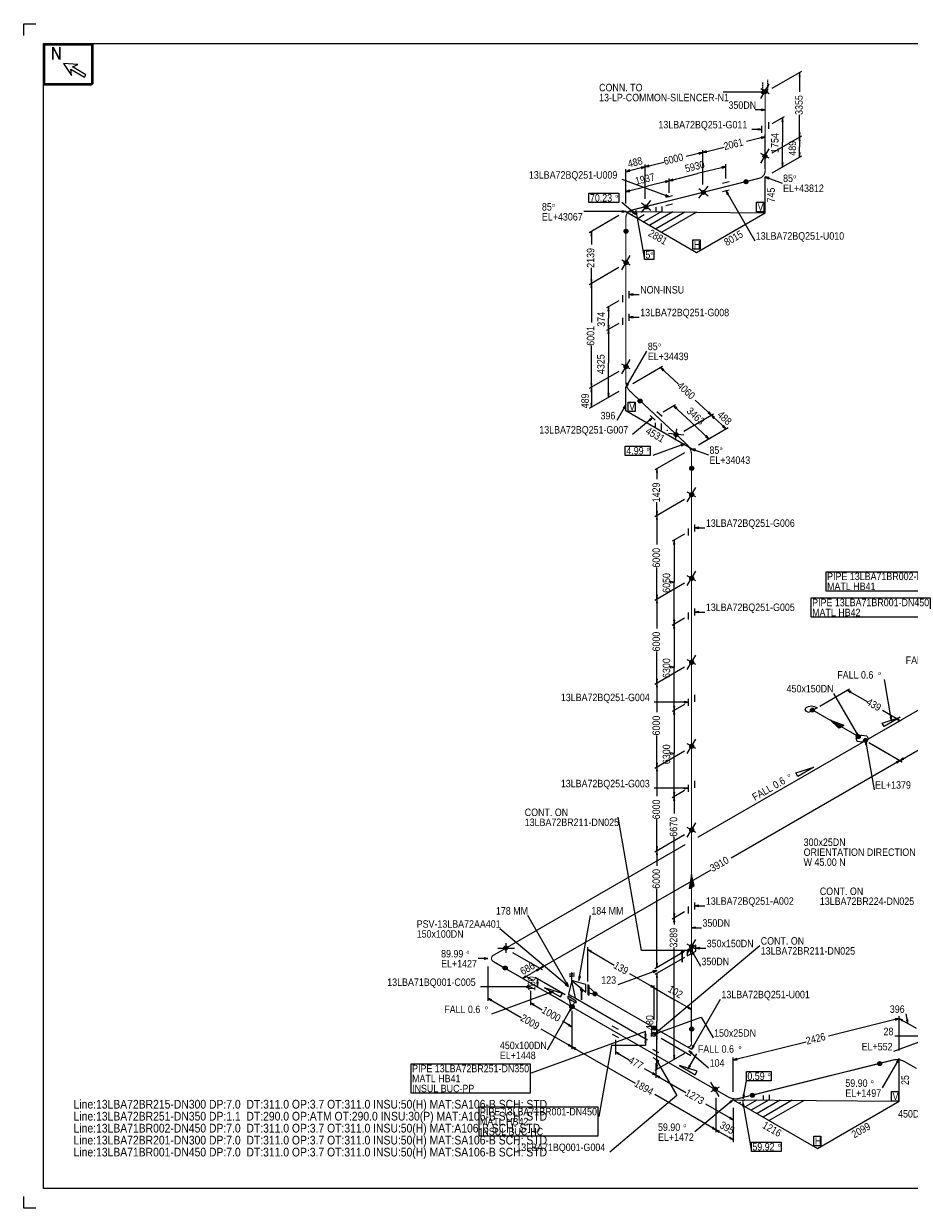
# Model space of a CAD drawing. Extents: x 0 to 841, y 0 to 594.
# Tile 1 of 2: x 0 to 444, y 0 to 594. Entities that reach past the tile are written whole.
import ezdxf

# ---------------------------------------------------------------- set-up
doc = ezdxf.new("R2010")
doc.units = 0
doc.linetypes.add('GT100', pattern=[1, 0.666667, -0.333333])
doc.styles.add('ARIAL', font='arial.ttf')

msp = doc.modelspace()

# ---------------------------------------------------------------- linework, layer by layer
at = {"color": 2}
for centre, radius in [((371.49, 559.93), 0.85), ((371.49, 559.93), 0.7), ((371.49, 559.93), 0.55), ((371.49, 559.93), 0.4), ((371.49, 559.93), 0.25), ((371.49, 527.53), 0.85), ((371.49, 527.53), 0.7), ((371.49, 527.53), 0.55), ((371.49, 527.53), 0.4), ((371.49, 527.53), 0.25), ((362, 514.71), 0.85), ((362, 514.71), 0.7), ((362, 514.71), 0.55), ((362, 514.71), 0.4), ((362, 514.71), 0.25), ((340.69, 509.36), 0.85), ((340.69, 509.36), 0.7), ((340.69, 509.36), 0.55), ((340.69, 509.36), 0.4), ((340.69, 509.36), 0.25), ((311.89, 502.16), 0.85), ((311.89, 502.16), 0.7), ((311.89, 502.16), 0.55), ((311.89, 502.16), 0.4), ((311.89, 502.16), 0.25), ((301.89, 489.96), 0.85), ((301.89, 489.96), 0.7), ((301.89, 489.96), 0.55), ((301.89, 489.96), 0.4), ((301.89, 489.96), 0.25), ((301.91, 474.17), 0.85), ((301.91, 474.17), 0.7), ((301.91, 474.17), 0.55), ((301.91, 474.17), 0.4), ((301.91, 474.17), 0.25), ((301.91, 422.07), 0.85), ((301.91, 422.07), 0.7), ((301.91, 422.07), 0.55), ((301.91, 422.07), 0.4), ((301.91, 422.07), 0.25), ((308.93, 404.81), 0.85), ((308.93, 404.81), 0.7), ((308.93, 404.81), 0.55), ((308.93, 404.81), 0.4), ((308.93, 404.81), 0.25), ((326.99, 387.91), 0.85), ((326.99, 387.91), 0.7), ((326.99, 387.91), 0.55), ((326.99, 387.91), 0.4), ((326.99, 387.91), 0.25), ((334.79, 371.06), 0.85), ((334.79, 371.06), 0.7), ((334.79, 371.06), 0.55), ((334.79, 371.06), 0.4), ((334.79, 371.06), 0.25), ((334.81, 357.87), 0.85), ((334.81, 357.87), 0.7), ((334.81, 357.87), 0.55), ((334.81, 357.87), 0.4), ((334.81, 357.87), 0.25), ((334.81, 315.87), 0.85), ((334.81, 315.87), 0.7), ((334.81, 315.87), 0.55), ((334.81, 315.87), 0.4), ((334.81, 315.87), 0.25), ((334.81, 273.77), 0.85), ((334.81, 273.77), 0.7), ((334.81, 273.77), 0.55), ((334.81, 273.77), 0.4), ((334.81, 273.77), 0.25), ((395.31, 249.8), 0.85), ((395.31, 249.8), 0.7), ((395.31, 249.8), 0.55), ((395.31, 249.8), 0.4), ((395.31, 249.8), 0.25), ((334.81, 231.67), 0.85), ((334.81, 231.67), 0.7), ((334.81, 231.67), 0.55), ((334.81, 231.67), 0.4), ((334.81, 231.67), 0.25), ((418.31, 236.5), 0.85), ((418.31, 236.5), 0.7), ((418.31, 236.5), 0.55), ((418.31, 236.5), 0.4), ((418.31, 236.5), 0.25), ((421.9, 234.6), 0.85), ((421.9, 234.6), 0.7), ((421.9, 234.6), 0.55), ((421.9, 234.6), 0.4), ((421.9, 234.6), 0.25), ((334.81, 189.67), 0.85), ((334.81, 189.67), 0.7), ((334.81, 189.67), 0.55), ((334.81, 189.67), 0.4), ((334.81, 189.67), 0.25), ((241.64, 130.59), 0.85), ((241.64, 130.59), 0.7), ((241.64, 130.59), 0.55), ((241.64, 130.59), 0.4), ((241.64, 130.59), 0.25), ((334.81, 131.17), 0.85), ((334.81, 131.17), 0.7), ((334.81, 131.17), 0.55), ((334.81, 131.17), 0.4), ((334.81, 131.17), 0.25), ((241.31, 120.46), 0.85), ((241.31, 120.46), 0.7), ((241.31, 120.46), 0.55), ((241.31, 120.46), 0.4), ((241.31, 120.46), 0.25), ((286.29, 107.54), 0.85), ((286.29, 107.54), 0.7), ((286.29, 107.54), 0.55), ((286.29, 107.54), 0.4), ((286.29, 107.54), 0.25), ((274.71, 101.16), 0.85), ((274.71, 101.16), 0.7), ((274.89, 101.06), 0.85), ((274.71, 101.16), 0.55), ((274.89, 101.06), 0.7), ((274.71, 101.16), 0.4), ((274.89, 101.06), 0.55), ((274.71, 101.16), 0.25), ((274.89, 101.06), 0.4), ((274.89, 101.06), 0.25), ((316.09, 90.34), 0.85), ((316.09, 90.34), 0.85), ((316.09, 90.34), 0.7), ((316.09, 90.34), 0.7), ((316.09, 90.34), 0.55), ((316.09, 90.34), 0.55), ((316.09, 90.34), 0.4), ((316.09, 90.34), 0.4), ((316.09, 90.34), 0.25), ((316.09, 90.34), 0.25), ((334.79, 89.86), 0.85), ((334.79, 89.86), 0.7), ((334.79, 89.86), 0.55), ((334.79, 89.86), 0.4), ((334.79, 89.86), 0.25), ((429, 72.57), 0.85), ((429, 72.57), 0.7), ((429, 72.57), 0.55), ((429, 72.57), 0.4), ((429, 72.57), 0.25), ((346.56, 59.74), 0.85), ((346.56, 59.74), 0.7), ((346.56, 59.74), 0.55), ((346.56, 59.74), 0.4), ((346.56, 59.74), 0.25), ((365.2, 56.67), 0.85), ((365.2, 56.67), 0.7), ((365.2, 56.67), 0.55), ((365.2, 56.67), 0.4), ((365.2, 56.67), 0.25)]:
    msp.add_circle(centre, radius, dxfattribs=at)
at = {"layer": 'ARROW', "color": 7}
for p, q in [((388.6, 567.6), (389.2, 567.6)), ((369.6, 559.9), (369.6, 559.3)), ((369.6, 551.1), (369.6, 550.5)), ((367.9, 541.3), (367.9, 540.7)), ((380, 544.9), (380.6, 544.9)), ((369.6, 537.1), (369.8, 536.4)), ((389.2, 539.2), (388.6, 539.2)), ((388.6, 535.2), (389.2, 535.2)), ((338.3, 529.3), (338.5, 528.6)), ((342.3, 529.5), (342.1, 530.2)), ((389.2, 529.2), (388.6, 529.2)), ((313.5, 522.4), (313.3, 523)), ((380.6, 524.2), (380, 524.2)), ((303.8, 520), (303.6, 520.7)), ((309.5, 522.1), (309.7, 521.4)), ((349.9, 522.2), (350.1, 521.5)), ((373.3, 516.2), (373.6, 516.9)), ((321.5, 515.1), (321.7, 514.4)), ((325.5, 515.3), (325.3, 516)), ((303.8, 509.9), (303.6, 510.6)), ((321.8, 508.2), (321.5, 507.6)), ((352.6, 508.4), (353.2, 508.8)), ((299.8, 500.1), (299.8, 499.5)), ((305.3, 500), (304.9, 499.5)), ((306.8, 498.4), (307.5, 498.5)), ((284.2, 487.8), (284.8, 487.8)), ((284.8, 465.7), (284.2, 465.7)), ((284.2, 461.7), (284.8, 461.7)), ((305.5, 457.9), (305.5, 458.5)), ((292.8, 450.1), (293.4, 450.1)), ((305.5, 446.5), (305.5, 447.1)), ((293.4, 442.7), (292.8, 442.7)), ((292.8, 438.7), (293.4, 438.7)), ((320.3, 420), (320.8, 420.5)), ((284.8, 413.6), (284.2, 413.6)), ((303.1, 413.1), (302.5, 413.5)), ((284.2, 409.6), (284.8, 409.6)), ((293.4, 408.6), (292.8, 408.6)), ((284.8, 403.6), (284.2, 403.6)), ((300.5, 401.4), (301.1, 401)), ((326.9, 400.8), (327.4, 401.3)), ((343.5, 399.3), (343, 398.8)), ((313.5, 395.4), (313.9, 394.9)), ((345.8, 396.1), (346.3, 396.6)), ((350.8, 392.5), (350.3, 392)), ((342.2, 387.5), (341.7, 387)), ((329.4, 383), (329.7, 382.3)), ((336.4, 379.9), (336.7, 380.6)), ((317.1, 368.9), (317.7, 368.9)), ((317.7, 349.4), (317.1, 349.4)), ((317.1, 345.4), (317.7, 345.4)), ((338.4, 340.9), (338.4, 341.5)), ((325.7, 333.1), (326.3, 333.1)), ((324, 314.3), (324, 313.7)), ((317.7, 307.4), (317.1, 307.4)), ((317.1, 303.4), (317.7, 303.4)), ((338.4, 298.7), (338.4, 299.3)), ((326.3, 294.9), (325.7, 294.9)), ((325.7, 290.9), (326.3, 290.9)), ((324, 271.6), (324, 271)), ((317.7, 265.3), (317.1, 265.3)), ((317.1, 261.3), (317.7, 261.3)), ((414.3, 258.5), (414.7, 259.1)), ((326.3, 251.7), (325.7, 251.7)), ((331, 254.1), (331, 253.5)), ((325.7, 247.7), (326.3, 247.7)), ((435, 246.4), (434.3, 246.3)), ((437.7, 245.8), (437.3, 245.2)), ((417.8, 238.4), (417.2, 238)), ((421.9, 232.5), (422.6, 232.6)), ((324, 228.4), (324, 227.8)), ((441.1, 225.2), (440.7, 225.8)), ((317.7, 223.2), (317.1, 223.2)), ((437.3, 223.8), (437.7, 223.2)), ((317.1, 219.2), (317.7, 219.2)), ((326.3, 208.5), (325.7, 208.5)), ((331, 210.9), (331, 210.3)), ((325.7, 204.5), (326.3, 204.5)), ((317.7, 181.2), (317.1, 181.2)), ((317.1, 177.2), (317.7, 177.2)), ((338.4, 151.4), (338.4, 152)), ((326.3, 147.6), (325.7, 147.6)), ((325.7, 143.6), (326.3, 143.6)), ((336.7, 140.4), (336.7, 141)), ((338.8, 130.1), (338.8, 130.7)), ((230.7, 125.6), (230.7, 125)), ((284.2, 128.4), (284.6, 129)), ((332.7, 129.5), (332.7, 128.9)), ((335.4, 127.3), (336, 127.7)), ((256.8, 119.6), (257.2, 119)), ((260.6, 121), (260.2, 121.6)), ((315.4, 119), (315.7, 118.3)), ((317.7, 122.7), (317.1, 122.7)), ((251.9, 116), (251.5, 116.6)), ((257.2, 113.1), (257.8, 113.1)), ((257.8, 113), (257.2, 113)), ((272.4, 113.2), (271.8, 112.8)), ((279, 116.2), (278.3, 116.3)), ((317.1, 115.8), (317.7, 115.8)), ((252, 111.3), (252, 110.7)), ((263.4, 108.4), (263.7, 107.7)), ((271.8, 112.8), (271.4, 112.3)), ((314.5, 111.8), (314.1, 111.2)), ((317.5, 109.2), (317.9, 109.8)), ((234.2, 104), (234.6, 104.6)), ((255.5, 101.7), (255.9, 102.3)), ((333.2, 101), (332.8, 100.4)), ((273.5, 99.5), (274.1, 99.1)), ((273.3, 92.3), (272.9, 91.7)), ((436.8, 95), (437, 94.3)), ((440.3, 93.8), (440.7, 94.4)), ((443.2, 94.6), (442.5, 94.5)), ((311.9, 87.1), (311.3, 87.1)), ((318, 87.7), (317.7, 88.3)), ((273.3, 82.3), (272.9, 81.7)), ((276.3, 79.7), (276.7, 80.3)), ((298.1, 77.1), (298.5, 77.7)), ((311.3, 83.1), (311.9, 83.1)), ((334.6, 77.4), (335, 77.9)), ((336, 81.2), (335.4, 81.6)), ((317.7, 71.7), (317.1, 71.7)), ((317.6, 72.8), (318.2, 73.2)), ((326.3, 76.7), (325.7, 76.7)), ((334.2, 71.2), (333.6, 71.6)), ((357.6, 74.5), (357.4, 75.2)), ((437.5, 73.6), (438.1, 73.2)), ((315.4, 68), (315, 67.4)), ((318.4, 65.4), (318.8, 66)), ((361.3, 56.9), (360.6, 57)), ((353.9, 53.4), (354.3, 52.9)), ((360.4, 51.1), (361.1, 51.2)), ((354.1, 45.7), (353.7, 45.1)), ((345.4, 40.7), (345, 40.1)), ((348.4, 38.1), (348.8, 38.7)), ((354.1, 35.7), (353.7, 35.1))]:
    msp.add_line(p, q, dxfattribs=at)
at = {"layer": 'CAP', "color": 2, "flags": 128}
msp.add_lwpolyline([(395.5, 249.8), (393.4, 248.6), (392.2, 249.3), (391.7, 250.2), (392.2, 251.1), (393.3, 251.7), (394.8, 252), (396.4, 251.7), (397.6, 251), (395.5, 249.8)], dxfattribs=at)
at = {"layer": 'ELBO', "color": 3, "const_width": 0.6, "flags": 128}
for points in [[(368.7, 516.5, 0.343471), (371.6, 520.2)], [(301.8, 496.8, -0.345189), (304.7, 500.5)], [(304, 409.6, -0.205729), (301.8, 414.6)], [(334.7, 377.9, 0.210278), (332.5, 382.9)], [(235.3, 123.8, -0.57736), (235.3, 126.8)], [(332.1, 81.2, 0.577127), (334.7, 82.7)], [(441.4, 73.6, 0.191875), (435.9, 74.4)], [(358.5, 55.1, -0.196871), (353, 55.9)]]:
    msp.add_lwpolyline(points, format="xyb", dxfattribs=at)
at = {"layer": 'FALL', "color": 2, "flags": 128}
for points in [[(439.3, 246.2), (431.3, 241.6), (430.3, 243.3), (439.3, 246.2)], [(396, 221.2), (388, 216.6), (387, 218.3), (396, 221.2)], [(261.1, 110.6), (269.1, 106), (270.1, 107.7), (261.1, 110.6)], [(328.6, 71.6), (336.6, 67), (337.6, 68.7), (328.6, 71.6)]]:
    msp.add_lwpolyline(points, dxfattribs=at)
at = {"layer": 'FLAN', "color": 2, "flags": 128}
for points in [[(282.7, 109.7), (282.7, 107.3), (283.4, 106.9), (283.4, 111.7), (282.7, 112.1), (282.7, 109.7)], [(274.8, 104.2), (276.9, 103), (276.9, 103.9), (272.7, 106.3), (272.7, 105.4), (274.8, 104.2)]]:
    msp.add_lwpolyline(points, dxfattribs=at)
at = {"layer": 'GT_1', "flags": 128}
for points in [[(0, 588), (0, 594), (6, 594)], [(389.2, 567.6), (388.9, 569.6), (388.6, 567.6)], [(369.6, 559.3), (371.6, 559.6), (369.6, 559.9)], [(369.6, 550.5), (371.6, 550.8), (369.6, 551.1)], [(367.9, 540.7), (369.9, 541), (367.9, 541.3)], [(369.8, 536.4), (371.6, 537.2), (369.6, 537.1)], [(338.5, 528.6), (340.3, 529.4), (338.3, 529.3)], [(342.1, 530.2), (340.3, 529.4), (342.3, 529.5)], [(313.3, 523), (311.5, 522.2), (313.5, 522.4)], [(303.6, 520.7), (301.8, 519.8), (303.8, 520)], [(309.7, 521.4), (311.5, 522.2), (309.5, 522.1)], [(373.6, 516.9), (371.6, 517.2), (373.3, 516.2)], [(321.5, 507.6), (323.5, 507.2), (321.8, 508.2)], [(353.2, 508.8), (351.9, 510.3), (352.6, 508.4)], [(299.8, 499.5), (301.8, 499.8), (299.8, 500.1)], [(304.9, 499.5), (306.6, 498.5), (305.3, 500)], [(307.5, 498.5), (306.8, 500.4), (306.8, 498.4)], [(284.8, 487.8), (284.5, 489.8), (284.2, 487.8)], [(284.2, 465.7), (284.5, 463.7), (284.8, 465.7)], [(284.8, 461.7), (284.5, 463.7), (284.2, 461.7)], [(305.5, 458.5), (303.5, 458.2), (305.5, 457.9)], [(305.5, 447.1), (303.5, 446.8), (305.5, 446.5)], [(320.8, 420.5), (319.1, 421.6), (320.3, 420)], [(284.2, 413.6), (284.5, 411.6), (284.8, 413.6)], [(284.8, 409.6), (284.5, 411.6), (284.2, 409.6)], [(302.5, 413.5), (301.8, 411.6), (303.1, 413.1)], [(284.2, 403.6), (284.5, 401.6), (284.8, 403.6)], [(301.1, 401), (301.8, 402.9), (300.5, 401.4)], [(343, 398.8), (344.7, 397.7), (343.5, 399.3)], [(313.9, 394.9), (315.2, 396.4), (313.5, 395.4)], [(346.3, 396.6), (344.7, 397.7), (345.8, 396.1)], [(350.3, 392), (352, 390.9), (350.8, 392.5)], [(329.7, 382.3), (331.4, 383.3), (329.4, 383)], [(336.7, 380.6), (334.7, 380.9), (336.4, 379.9)], [(317.7, 368.9), (317.4, 370.9), (317.1, 368.9)], [(317.1, 349.4), (317.4, 347.4), (317.7, 349.4)], [(317.7, 345.4), (317.4, 347.4), (317.1, 345.4)], [(338.4, 341.5), (336.4, 341.2), (338.4, 340.9)], [(317.1, 307.4), (317.4, 305.4), (317.7, 307.4)], [(317.7, 303.4), (317.4, 305.4), (317.1, 303.4)], [(338.4, 299.3), (336.4, 299), (338.4, 298.7)], [(317.1, 265.3), (317.4, 263.3), (317.7, 265.3)], [(317.7, 261.3), (317.4, 263.3), (317.1, 261.3)], [(414.7, 259.1), (412.8, 259.8), (414.3, 258.5)], [(331, 253.5), (333, 253.8), (331, 254.1)], [(434.3, 246.3), (435, 244.4), (435, 246.4)], [(437.3, 245.2), (439.2, 244.5), (437.7, 245.8)], [(417.2, 238), (418.5, 236.5), (417.8, 238.4)], [(422.6, 232.6), (421.9, 234.5), (421.9, 232.5)], [(440.7, 225.8), (439.2, 224.5), (441.1, 225.2)], [(317.1, 223.2), (317.4, 221.2), (317.7, 223.2)], [(317.7, 219.2), (317.4, 221.2), (317.1, 219.2)], [(437.7, 223.2), (439.2, 224.5), (437.3, 223.8)], [(331, 210.3), (333, 210.6), (331, 210.9)], [(334.7, 129.2), (309.7, 129.2), (297.9, 196.2)], [(317.1, 181.2), (317.4, 179.2), (317.7, 181.2)], [(317.7, 177.2), (317.4, 179.2), (317.1, 177.2)], [(338.4, 152), (336.4, 151.7), (338.4, 151.4)], [(325.7, 147.6), (326, 145.6), (326.3, 147.6)], [(326.3, 143.6), (326, 145.6), (325.7, 143.6)], [(336.7, 141), (334.7, 140.7), (336.7, 140.4)], [(338.8, 130.7), (336.8, 130.4), (338.8, 130.1)], [(230.7, 125), (232.7, 125.3), (230.7, 125.6)], [(284.6, 129), (282.7, 129.7), (284.2, 128.4)], [(332.7, 128.9), (334.7, 129.2), (332.7, 129.5)], [(336, 127.7), (334.7, 129.2), (335.4, 127.3)], [(315.7, 118.3), (317.4, 119.3), (315.4, 119)], [(317.1, 122.7), (317.4, 120.7), (317.7, 122.7)], [(271.8, 112.8), (273.1, 111.3), (272.4, 113.2)], [(278.3, 116.3), (278.3, 114.3), (279, 116.2)], [(252, 110.7), (254, 111), (252, 111.3)], [(263.7, 107.7), (265.4, 108.7), (263.4, 108.4)], [(271.4, 112.3), (273.1, 111.3), (271.8, 112.8)], [(234.6, 104.6), (232.7, 105.3), (234.2, 104)], [(255.9, 102.3), (254, 103), (255.5, 101.7)], [(274.1, 99.1), (274.8, 101), (273.5, 99.5)], [(316, 87.3), (339.5, 95.9), (345.5, 85.5)], [(272.9, 91.7), (274.8, 91), (273.3, 92.3)], [(311.3, 87.1), (311.6, 85.1), (311.9, 87.1)], [(317.7, 88.3), (316, 87.3), (318, 87.7)], [(272.9, 81.7), (274.8, 81), (273.3, 82.3)], [(276.7, 80.3), (274.8, 81), (276.3, 79.7)], [(298.5, 77.7), (296.6, 78.4), (298.1, 77.1)], [(335, 77.9), (333.3, 78.9), (334.6, 77.4)], [(335.4, 81.6), (334.7, 79.7), (336, 81.2)], [(316.9, 74.7), (327.4, 56.5), (293.7, 28.2)], [(318.2, 73.2), (316.9, 74.7), (317.6, 72.8)], [(325.7, 76.7), (326, 74.7), (326.3, 76.7)], [(333.6, 71.6), (332.9, 69.7), (334.2, 71.2)], [(357.4, 75.2), (355.6, 74.4), (357.6, 74.5)], [(438.1, 73.2), (438.8, 75.1), (437.5, 73.6)], [(315, 67.4), (316.9, 66.7), (315.4, 68)], [(318.8, 66), (316.9, 66.7), (318.4, 65.4)], [(354.3, 52.9), (355.6, 54.4), (353.9, 53.4)], [(360.6, 57), (360.6, 55), (361.3, 56.9)], [(361.1, 51.2), (360.4, 53.1), (360.4, 51.1)], [(353.7, 45.1), (355.6, 44.4), (354.1, 45.7)], [(6, 0), (0, 0), (0, 6)]]:
    msp.add_lwpolyline(points, dxfattribs=at)
at = {"layer": 'GT_1', "color": 2, "flags": 128}
for points in [[(380.6, 544.9), (380.3, 546.9), (380, 544.9)], [(388.6, 539.2), (388.9, 537.2), (389.2, 539.2)], [(389.2, 535.2), (388.9, 537.2), (388.6, 535.2)], [(388.6, 529.2), (388.9, 527.2), (389.2, 529.2)], [(380, 524.2), (380.3, 522.2), (380.6, 524.2)], [(350.1, 521.5), (351.9, 522.3), (349.9, 522.2)], [(321.7, 514.4), (323.5, 515.2), (321.5, 515.1)], [(325.3, 516), (323.5, 515.2), (325.5, 515.3)], [(303.6, 510.6), (301.8, 509.8), (303.8, 509.9)], [(293.4, 450.1), (293.1, 452.1), (292.8, 450.1)], [(292.8, 442.7), (293.1, 440.7), (293.4, 442.7)], [(293.4, 438.7), (293.1, 440.7), (292.8, 438.7)], [(292.8, 408.6), (293.1, 406.6), (293.4, 408.6)], [(327.4, 401.3), (325.7, 402.4), (326.9, 400.8)], [(341.7, 387), (343.4, 385.9), (342.2, 387.5)], [(326.3, 333.1), (326, 335.1), (325.7, 333.1)], [(324, 313.7), (326, 314), (324, 314.3)], [(325.7, 294.9), (326, 292.9), (326.3, 294.9)], [(326.3, 290.9), (326, 292.9), (325.7, 290.9)], [(324, 271), (326, 271.3), (324, 271.6)], [(325.7, 251.7), (326, 249.7), (326.3, 251.7)], [(326.3, 247.7), (326, 249.7), (325.7, 247.7)], [(324, 227.8), (326, 228.1), (324, 228.4)], [(325.7, 208.5), (326, 206.5), (326.3, 208.5)], [(326.3, 204.5), (326, 206.5), (325.7, 204.5)], [(257.2, 119), (258.7, 120.3), (256.8, 119.6)], [(260.2, 121.6), (258.7, 120.3), (260.6, 121)], [(251.5, 116.6), (250, 115.3), (251.9, 116)], [(257.8, 113.1), (257.5, 115.1), (257.2, 113.1)], [(257.2, 113), (257.5, 111), (257.8, 113)], [(317.7, 115.8), (317.4, 117.8), (317.1, 115.8)], [(314.1, 111.2), (316, 110.5), (314.5, 111.8)], [(317.9, 109.8), (316, 110.5), (317.5, 109.2)], [(332.8, 100.4), (334.7, 99.7), (333.2, 101)], [(437, 94.3), (438.8, 95.1), (436.8, 95)], [(440.7, 94.4), (438.8, 95.1), (440.3, 93.8)], [(442.5, 94.5), (443.2, 92.6), (443.2, 94.6)], [(311.9, 83.1), (311.6, 85.1), (311.3, 83.1)], [(311.6, 81.6), (294.6, 81.6), (288.3, 46.1)], [(317.1, 71.7), (317.4, 69.7), (317.7, 71.7)], [(345, 40.1), (346.9, 39.4), (345.4, 40.7)], [(348.8, 38.7), (346.9, 39.4), (348.4, 38.1)], [(353.7, 35.1), (355.6, 34.4), (354.1, 35.7)]]:
    msp.add_lwpolyline(points, dxfattribs=at)
at = {"layer": 'OLET', "color": 2, "flags": 128}
msp.add_lwpolyline([(316, 90.5), (314.6, 91.3), (314.6, 88.1), (317.4, 86.5), (317.4, 89.7), (316, 90.5)], dxfattribs=at)
at = {"layer": 'PIPE', "color": 3, "const_width": 0.6, "flags": 128}
for points in [[(371.6, 541.9), (371.6, 559.6)], [(371.6, 527.2), (371.6, 541.9)], [(371.6, 520.2), (371.6, 527.2)], [(361.9, 514.8), (368.7, 516.5)], [(340.3, 509.4), (351.9, 512.3)], [(351.9, 512.3), (361.9, 514.8)], [(311.5, 502.2), (323.5, 505.2)], [(323.5, 505.2), (340.3, 509.4)], [(304.7, 500.5), (311.5, 502.2)], [(301.8, 489.8), (301.8, 496.8)], [(301.8, 473.7), (301.8, 489.8)], [(301.8, 457.1), (301.8, 473.7)], [(301.8, 445.7), (301.8, 457.1)], [(301.8, 421.6), (301.8, 445.7)], [(301.8, 414.6), (301.8, 421.6)], [(309.1, 404.8), (304, 409.6)], [(317, 397.4), (309.1, 404.8)], [(327.4, 387.7), (317, 397.4)], [(332.5, 382.9), (327.4, 387.7)], [(334.7, 370.9), (334.7, 377.9)], [(334.7, 357.4), (334.7, 370.9)], [(334.7, 340.1), (334.7, 357.4)], [(334.7, 315.4), (334.7, 340.1)], [(334.7, 297.9), (334.7, 315.4)], [(334.7, 273.3), (334.7, 297.9)], [(334.7, 254.7), (334.7, 273.3)], [(421.9, 234.5), (458.2, 255.5)], [(334.7, 231.2), (334.7, 254.7)], [(404.3, 244.7), (395.5, 249.8)], [(418.5, 236.5), (409.8, 241.5)], [(337.8, 186), (421.9, 234.5)], [(334.7, 211.5), (334.7, 231.2)], [(334.7, 189.2), (334.7, 211.5)], [(334.7, 167.4), (334.7, 189.2)], [(241.4, 130.3), (331.6, 182.4)], [(334.7, 150.6), (334.7, 161)], [(334.7, 130.7), (334.7, 150.6)], [(235.3, 126.8), (241.4, 130.3)], [(334.7, 89.7), (334.7, 127.8)], [(241.4, 120.3), (235.3, 123.8)], [(254, 113), (241.4, 120.3)], [(274.8, 101), (254, 113)], [(286.2, 107.7), (316, 90.5)], [(296.6, 88.4), (274.8, 101)], [(316, 90.5), (332.1, 81.2)], [(334.7, 82.7), (334.7, 89.7)], [(316.9, 76.7), (296.6, 88.4)], [(346.9, 59.4), (316.9, 76.7)], [(429.1, 72.7), (365.3, 56.8)], [(435.9, 74.4), (429.1, 72.7)], [(447.5, 70.1), (441.4, 73.6)], [(353, 55.9), (346.9, 59.4)], [(365.3, 56.8), (358.5, 55.1)]]:
    msp.add_lwpolyline(points, dxfattribs=at)
at = {"layer": 'PL10', "color": 7, "flags": 128}
msp.add_lwpolyline([(334.7, 127.8), (335.2, 128.1), (335.2, 131), (334.2, 130.4), (334.2, 127.5), (336.8, 129), (336.8, 131.9), (332.6, 129.5), (332.6, 126.6), (334.7, 127.8)], dxfattribs=at)
at = {"layer": 'PL16', "flags": 128}
msp.add_lwpolyline([(34, 583.2), (34, 563.2), (10, 563.2), (10, 583.4), (34.2, 583.4), (34.2, 563.4), (10.2, 563.4), (10.2, 583.6), (34.4, 583.6), (34.4, 563.6), (10.4, 563.6), (10.4, 583.8), (34.6, 583.8), (34.6, 563.8), (10.6, 563.8), (10.6, 584)], dxfattribs=at)
at = {"layer": 'PL2', "color": 7, "flags": 128}
for points in [[(375.1, 561.6), (390, 570.2)], [(388.9, 569.6), (388.9, 559.8)], [(371.6, 559.6), (350.6, 559.6)], [(369.5, 556.5), (373.7, 563.7)], [(373.7, 558.9), (369.5, 561.3)], [(371.6, 550.8), (366.6, 550.8)], [(375.1, 543.9), (381.3, 547.5)], [(380.3, 546.9), (380.3, 534.6)], [(388.9, 537.2), (388.9, 548.3)], [(369.9, 541), (364.9, 541)], [(369.9, 539.2), (369.9, 542.7)], [(373.3, 544.7), (373.3, 541.2)], [(371.6, 537.2), (362.2, 534.9)], [(371.6, 521.2), (371.6, 538.4)], [(375.1, 529.2), (390, 537.8)], [(375.1, 529.2), (390, 537.8)], [(380.3, 522.2), (380.3, 534.6)], [(340.3, 529.4), (332.1, 527.4)], [(340.3, 529.4), (351, 532.1)], [(340.3, 513.4), (340.3, 530.6)], [(340.3, 513.4), (340.3, 530.6)], [(369.5, 524.1), (373.7, 531.3)], [(373.7, 526.5), (369.5, 528.9)], [(311.5, 522.2), (320.9, 524.6)], [(311.5, 506.2), (311.5, 523.4)], [(311.5, 506.2), (311.5, 523.4)], [(351.9, 516.3), (351.9, 523.5)], [(375.1, 519.2), (390, 527.8)], [(375.1, 519.2), (381.3, 522.8)], [(301.8, 503.8), (301.8, 521)], [(301.8, 519.8), (302.9, 520.1)], [(311.5, 522.2), (302.9, 520.1)], [(323.5, 515.2), (337.7, 518.8)], [(351.9, 522.3), (337.7, 518.8)], [(371.6, 517.2), (380.1, 514.1)], [(371.6, 499.2), (371.6, 517.2)], [(323.5, 507.2), (300, 515.8)], [(301.8, 503.8), (301.8, 511)], [(338.4, 506.5), (343.1, 512.5)], [(338.4, 511.3), (343.1, 507.7)], [(353.6, 514.7), (350.3, 513.9)], [(309.6, 499.3), (314.3, 505.3)], [(325.2, 507.6), (321.9, 506.8)], [(350.3, 509.9), (353.6, 510.7)], [(351.9, 510.3), (366.4, 485.2)], [(301.8, 499.8), (280.8, 499.8)], [(306.6, 498.5), (299.7, 504.3)], [(301.8, 499.8), (337.2, 479.3)], [(301.8, 499.8), (371.6, 499.2)], [(306.8, 500.4), (311.1, 475.8)], [(309.6, 504.1), (314.3, 500.5)], [(319.5, 499.6), (310.8, 494.6)], [(325.4, 499.6), (313.8, 492.9)], [(331.3, 499.5), (316.6, 491)], [(316.8, 502), (316.8, 499.7)], [(319.8, 502.3), (319.8, 499.6)], [(337.2, 499.5), (319.9, 489.5)], [(321.9, 502.8), (325.2, 503.6)], [(337.2, 479.3), (371.6, 499.2)], [(298.3, 497.8), (283.4, 489.2)], [(305.1, 498.2), (304.8, 498.1)], [(311, 498.2), (308, 496.4)], [(284.5, 489.8), (284.5, 483.2)], [(299.7, 470.6), (303.9, 477.8)], [(303.9, 473), (299.7, 475.4)], [(298.3, 471.7), (283.4, 463.1)], [(298.3, 471.7), (283.4, 463.1)], [(284.5, 463.7), (284.5, 471.6)], [(284.5, 463.7), (284.5, 444.1)], [(300.1, 457.9), (300.1, 454.4)], [(303.5, 456.4), (303.5, 459.9)], [(303.5, 458.2), (308.5, 458.2)], [(298.3, 455.1), (292.1, 451.5)], [(300.1, 446.5), (300.1, 443)], [(303.5, 445), (303.5, 448.5)], [(303.5, 446.8), (308.5, 446.8)], [(293.1, 440.7), (293.1, 423.7)], [(284.5, 411.6), (284.5, 432.5)], [(301.8, 411.6), (312.3, 429.8)], [(293.1, 406.6), (293.1, 423.7)], [(299.7, 418.5), (303.9, 425.7)], [(303.9, 420.9), (299.7, 423.3)], [(305.3, 413.6), (320.2, 422.2)], [(298.3, 419.6), (283.4, 411)], [(298.3, 419.6), (283.4, 411)], [(319.1, 421.6), (328.2, 413.2)], [(284.5, 411.6), (284.5, 402.7)], [(301.8, 399.9), (301.8, 411.6)], [(298.3, 409.6), (283.4, 401)], [(298.3, 409.6), (292.1, 406)], [(344.7, 397.7), (336.6, 405.3)], [(284.5, 401.6), (284.5, 402.7)], [(301.8, 402.9), (297.3, 395.1)], [(334.7, 380.9), (301.8, 399.9)], [(317.4, 399.6), (320, 397.2)], [(320.5, 399.4), (326.7, 403)], [(325.7, 402.4), (334.5, 394.2)], [(330.9, 389.7), (345.8, 398.3)], [(330.9, 389.7), (345.8, 398.3)], [(315.2, 396.4), (305.2, 388)], [(316.5, 395.2), (314, 397.6)], [(316.7, 391.8), (316.7, 393.8)], [(319.7, 390.1), (319.7, 393.6)], [(343.4, 385.9), (334.5, 394.2)], [(344.7, 397.7), (345.5, 396.9)], [(352, 390.9), (345.5, 396.9)], [(322.7, 389.8), (322.7, 390.3)], [(330.9, 387.6), (323.2, 388.5)], [(326.7, 385.2), (327.4, 390.9)], [(338.2, 382.9), (353.1, 391.5)], [(338.2, 382.9), (344.4, 386.5)], [(331.4, 383.3), (315.4, 377.5)], [(334.7, 380.9), (343.2, 377.8)], [(331.2, 378.9), (316.3, 370.3)], [(317.4, 370.9), (317.4, 365.6)], [(332.6, 354.3), (336.8, 361.5)], [(336.8, 356.7), (332.6, 359.1)], [(331.2, 355.4), (316.3, 346.8)], [(331.2, 355.4), (316.3, 346.8)], [(317.4, 347.4), (317.4, 354)], [(317.4, 347.4), (317.4, 332.8)], [(333, 340.9), (333, 337.4)], [(336.4, 339.4), (336.4, 342.9)], [(336.4, 341.2), (341.4, 341.2)], [(331.2, 338.1), (325, 334.5)], [(326, 335.1), (326, 314)], [(317.4, 305.4), (317.4, 321.3)], [(332.6, 312.3), (336.8, 319.5)], [(336.8, 314.7), (332.6, 317.1)], [(331.2, 313.4), (316.3, 304.8)], [(331.2, 313.4), (316.3, 304.8)], [(326, 292.9), (326, 314)], [(317.4, 305.4), (317.4, 290.8)], [(333, 298.7), (333, 295.2)], [(336.4, 297.2), (336.4, 300.7)], [(336.4, 299), (341.4, 299)], [(326, 292.9), (326, 271.3)], [(317.4, 263.3), (317.4, 279.2)], [(332.6, 270.2), (336.8, 277.4)], [(336.8, 272.6), (332.6, 275)], [(331.2, 271.3), (316.3, 262.7)], [(331.2, 271.3), (316.3, 262.7)], [(326, 249.7), (326, 271.3)], [(317.4, 263.3), (317.4, 248.7)], [(435, 244.4), (431.4, 265.1)], [(333, 255.5), (333, 252)], [(336.4, 254), (336.4, 257.5)], [(399, 251.8), (413.9, 260.4)], [(418.5, 236.5), (406, 258.2)], [(412.8, 259.8), (422.7, 254.1)], [(333, 253.8), (316, 253.8)], [(326, 249.7), (326, 228.1)], [(439.2, 244.5), (430.5, 249.6)], [(425.4, 236.5), (440.3, 245.1)], [(317.4, 221.2), (317.4, 237.1)], [(332.6, 228.1), (336.8, 235.3)], [(336.8, 230.5), (332.6, 232.9)], [(421.9, 234.5), (426.2, 209.9)], [(423.6, 233.5), (440.3, 223.9)], [(425.4, 232.5), (440.3, 223.9)], [(439.2, 224.5), (458.4, 235.6)], [(331.2, 229.2), (316.3, 220.6)], [(331.2, 229.2), (316.3, 220.6)], [(326, 206.5), (326, 228.1)], [(317.4, 221.2), (317.4, 206.6)], [(439.2, 224.5), (354.5, 175.6)], [(336.4, 210.8), (336.4, 214.3)], [(333, 210.6), (316, 210.6)], [(333, 212.3), (333, 208.8)], [(326, 206.5), (326, 197.9)], [(317.4, 179.2), (317.4, 195.1)], [(332.6, 186.1), (336.8, 193.3)], [(336.8, 188.5), (332.6, 190.9)], [(331.2, 187.2), (316.3, 178.6)], [(331.2, 187.2), (316.3, 178.6)], [(326, 145.6), (326, 186.3)], [(317.4, 179.2), (317.4, 171.8)], [(258.7, 120.3), (344.5, 169.8)], [(317.4, 120.7), (317.4, 160.2)], [(333, 151.4), (333, 147.9)], [(336.4, 149.9), (336.4, 153.4)], [(336.4, 151.7), (341.4, 151.7)], [(273.1, 111.3), (252.6, 146.8)], [(278.3, 114.3), (284, 146.8)], [(326, 145.6), (326, 142.3)], [(273.1, 111.3), (238.6, 140.2)], [(334.7, 140.7), (339.7, 140.7)], [(241.8, 128.1), (241.8, 132.9)], [(282.7, 113.7), (282.7, 130.9)], [(316, 87.3), (368.9, 131.7)], [(326, 74.7), (326, 130.7)], [(332.6, 127.6), (336.8, 134.8)], [(336.8, 130), (332.6, 132.4)], [(232.7, 125.3), (227.7, 125.3)], [(237.7, 130.5), (246, 130.5)], [(244.9, 128.3), (259.8, 119.7)], [(244.9, 128.3), (259.8, 119.7)], [(282.7, 129.7), (296, 122)], [(331.2, 128.7), (316.3, 120.1)], [(331.2, 128.7), (316.3, 120.1)], [(331.2, 125.8), (316.3, 117.2)], [(331.2, 125.8), (316.3, 117.2)], [(334.7, 129.2), (339.2, 121.4)], [(336.8, 130.4), (341.8, 130.4)], [(232.7, 121.3), (232.7, 104.1)], [(236.2, 123.3), (251.1, 114.7)], [(317.4, 119.3), (297.7, 112.1)], [(255.5, 114.2), (252.4, 115.9)], [(271.3, 107.1), (256.4, 115.7)], [(273.5, 117.6), (276.1, 118)], [(273.5, 116.9), (276.1, 117.3)], [(273.5, 116.2), (276.1, 116.6)], [(274.8, 114.3), (274.8, 118.3)], [(316, 110.5), (303.8, 117.5)], [(317.4, 117.8), (317.4, 93.8)], [(254, 111), (229, 111)], [(265.4, 108.7), (234.4, 97.4)], [(252.4, 111.9), (255.5, 110.2)], [(254, 109), (254, 101.8)], [(271.3, 103), (256.4, 111.6)], [(316, 94.5), (316, 111.7)], [(316, 94.5), (316, 111.7)], [(232.7, 105.3), (249.3, 95.7)], [(254, 103), (259.9, 99.6)], [(274.8, 101), (262.3, 79.3)], [(276.5, 105.3), (312.6, 84.5)], [(276.5, 105.3), (312.6, 84.5)], [(334.7, 79.7), (349.2, 104.8)], [(274.8, 99), (274.8, 89.8)], [(274.8, 99), (274.8, 79.8)], [(274.8, 97), (274.8, 79.8)], [(334.7, 83.7), (334.7, 100.9)], [(438.8, 95.1), (403.4, 86.3)], [(438.8, 79.1), (438.8, 96.3)], [(438.8, 79.1), (438.8, 96.3)], [(274.8, 81), (259.3, 89.9)], [(274.8, 91), (270, 93.8)], [(298.1, 89.6), (295, 91.3)], [(317.4, 69.7), (317.4, 93.8)], [(466.9, 90), (435.9, 78.7)], [(311.6, 88.6), (254.3, 67.7)], [(295, 87.3), (298.1, 85.6)], [(296.6, 84.4), (296.6, 77.2)], [(319.5, 88.5), (334.4, 79.9)], [(319.5, 85.3), (334.4, 76.7)], [(355.6, 74.4), (392.2, 83.5)], [(449.6, 86.3), (436.6, 86.3)], [(274.8, 81), (306.4, 62.8)], [(296.6, 78.4), (303.4, 74.5)], [(318.4, 77.9), (315.3, 79.6)], [(331.2, 77.7), (316.3, 69.1)], [(331.2, 77.7), (325, 74.1)], [(332.9, 69.7), (337.4, 77.5)], [(333.3, 78.9), (343.3, 70.5)], [(315.3, 75.6), (318.4, 73.9)], [(355.6, 58.4), (355.6, 75.6)], [(438.8, 75.1), (430.3, 60.4)], [(438.8, 53.7), (438.8, 75.1)], [(316.9, 66.7), (311.2, 70)], [(316.9, 66.7), (331.8, 58.1)], [(348.6, 56), (344.4, 63.2)], [(348.6, 60.8), (344.4, 58.4)], [(360.6, 55), (362.2, 63.9)], [(346.9, 39.4), (316.4, 57)], [(355.6, 54.4), (336.4, 38.3)], [(346.9, 55.4), (346.9, 38.2)], [(346.9, 55.4), (346.9, 38.2)], [(355.6, 54.4), (397.8, 30)], [(355.6, 54.4), (438.8, 53.7)], [(361.5, 54.4), (360.2, 53.6)], [(361.6, 54.4), (361.6, 54.3)], [(367.4, 54.3), (361.6, 50.9)], [(373.3, 54.3), (364.6, 49.2)], [(379.2, 54.2), (367.6, 47.5)], [(370.6, 56.6), (370.6, 54.3)], [(385.1, 54.2), (370.6, 45.7)], [(373.6, 56.9), (373.6, 54.2)], [(391.1, 54.1), (373.7, 44.1)], [(397.8, 30), (438.8, 53.7)], [(355.6, 44.4), (341.8, 52.3)], [(355.6, 50.4), (355.6, 33.2)], [(355.6, 50.4), (355.6, 43.2)], [(359.3, 53.1), (358.6, 52.7)], [(360.4, 53.1), (364.7, 28.5)]]:
    msp.add_lwpolyline(points, dxfattribs=at)
at = {"layer": 'PL2', "color": 3, "flags": 128}
for points in [[(388.9, 537.2), (388.9, 532.2)], [(388.9, 527.2), (388.9, 532.2)], [(301.8, 509.8), (312.7, 512.5)], [(323.5, 515.2), (312.7, 512.5)], [(323.5, 509.2), (323.5, 516.4)], [(323.5, 509.2), (323.5, 516.4)], [(293.1, 452.1), (293.1, 446.4)], [(293.1, 440.7), (293.1, 446.4)], [(298.3, 443.7), (292.1, 440.1)], [(298.3, 443.7), (292.1, 440.1)], [(331.2, 295.9), (325, 292.3)], [(331.2, 295.9), (325, 292.3)], [(331.2, 252.7), (325, 249.1)], [(331.2, 252.7), (325, 249.1)], [(331.2, 209.5), (325, 205.9)], [(331.2, 209.5), (325, 205.9)], [(331.2, 148.6), (325, 145)], [(331.2, 148.6), (325, 145)], [(258.7, 120.3), (254.4, 117.8)], [(250, 115.3), (254.4, 117.8)], [(257.5, 115.1), (257.5, 113.1)], [(257.5, 111), (257.5, 113.1)], [(316, 110.5), (325.4, 105.1)], [(334.7, 99.7), (325.4, 105.1)], [(438.8, 95.1), (443.2, 92.6)], [(443.2, 92.6), (442.3, 97.5)], [(447.5, 90.1), (443.2, 92.6)], [(311.6, 85.1), (311.6, 88.6)], [(311.6, 85.1), (311.6, 81.6)], [(316.9, 72.7), (316.9, 65.5)], [(316.9, 72.7), (316.9, 65.5)], [(346.9, 39.4), (351.3, 36.9)], [(355.6, 34.4), (351.3, 36.9)]]:
    msp.add_lwpolyline(points, dxfattribs=at)
at = {"layer": 'PL27', "flags": 128}
for points in [[(409.8, 241.5), (408.5, 240.7), (404.3, 244.7), (411, 242.2), (408.6, 240.8), (404.8, 244.4), (410.9, 242.1), (408.8, 240.9), (405.4, 244.1), (410.7, 242), (409, 241), (405.9, 243.7), (410.5, 241.9), (409.1, 241.1), (406.4, 243.5), (410.4, 241.8), (409.3, 241.2), (407, 243.1), (410.2, 241.7), (409.5, 241.3), (407.4, 242.9), (410, 241.6), (409.6, 241.4), (408, 242.5), (409.9, 241.5), (409.8, 241.5), (404.3, 244.7)], [(334.7, 161), (336, 161.8), (334.7, 167.4), (333.5, 160.3), (335.9, 161.7), (334.7, 166.8), (333.6, 160.4), (335.7, 161.6), (334.7, 166.1), (333.8, 160.5), (335.5, 161.5), (334.7, 165.5), (334, 160.6), (335.4, 161.4), (334.7, 164.9), (334.1, 160.7), (335.2, 161.3), (334.7, 164.3), (334.3, 160.8), (335, 161.2), (334.7, 163.7), (334.5, 160.9), (334.9, 161.1), (334.7, 163.1), (334.6, 161), (334.7, 161), (334.7, 167.4)]]:
    msp.add_lwpolyline(points, dxfattribs=at)
at = {"layer": 'PL4', "color": 7, "linetype": 'GT100', "flags": 128}
for points in [[(370.3, 564.5), (370.3, 558.9), (372.9, 560.3), (372.9, 565.9)], [(314.6, 86.1), (314.6, 88.1), (317.4, 86.5), (317.4, 84.5)]]:
    msp.add_lwpolyline(points, dxfattribs=at)
at = {"layer": 'PL4', "color": 7, "flags": 128}
for points in [[(274.8, 114.3), (281.7, 108.3), (281.7, 112.3), (274.8, 114.3)], [(283.4, 108), (286.2, 107.2), (286.2, 108.2), (283.4, 110.7)], [(275.9, 103.6), (275.2, 100.8), (274.3, 101.3), (273.6, 105)]]:
    msp.add_lwpolyline(points, dxfattribs=at)
at = {"layer": 'PL5', "color": 7, "flags": 128}
for points in [[(283.3, 509), (298.3, 509), (298.3, 504.3), (283.3, 504.3), (283.3, 509)], [(367.3, 504.5), (370.9, 504.5), (370.9, 499.7), (367.3, 499.7), (367.3, 504.5)], [(335.4, 485.6), (339, 485.6), (339, 480.9), (335.4, 480.9), (335.4, 485.6)], [(311.1, 480.5), (315.9, 480.5), (315.9, 475.8), (311.1, 475.8), (311.1, 480.5)], [(303, 404.3), (306.5, 404.3), (306.5, 399.6), (303, 399.6), (303, 404.3)], [(301.5, 382.2), (314, 382.2), (314, 377.5), (301.5, 377.5), (301.5, 382.2)], [(274.8, 106.3), (276.5, 105.3), (274.8, 114.3), (273.1, 107.3), (274.8, 106.3)], [(362.2, 68.6), (374.7, 68.6), (374.7, 63.9), (362.2, 63.9), (362.2, 68.6)], [(435, 58.5), (438.5, 58.5), (438.5, 53.8), (435, 53.8), (435, 58.5)], [(396, 36.2), (399.6, 36.2), (399.6, 31.4), (396, 31.4), (396, 36.2)], [(364.7, 33.2), (379.7, 33.2), (379.7, 28.5), (364.7, 28.5), (364.7, 33.2)]]:
    msp.add_lwpolyline(points, dxfattribs=at)
at = {"layer": 'PL8', "color": 7, "flags": 128}
msp.add_lwpolyline([(20, 574), (24, 568), (23.6, 571.2), (30.4, 567.2), (31.2, 568.4), (24.4, 572.4), (27.2, 573.6), (20, 574)], dxfattribs=at)
at = {"layer": 'spoolno', "color": 7, "flags": 128}
for points in [[(10, 584), (831, 584), (831, 10), (10, 10), (10, 584)], [(402.2, 319.2), (461.8, 319.2), (461.8, 309.5), (402.2, 309.5), (402.2, 319.2)], [(394.7, 306.1), (454.3, 306.1), (454.3, 296.4), (394.7, 296.4), (394.7, 306.1)], [(194.2, 72.4), (253.8, 72.4), (253.8, 57.7), (194.2, 57.7), (194.2, 72.4)], [(228.2, 50.8), (287.8, 50.8), (287.8, 36.1), (228.2, 36.1), (228.2, 50.8)]]:
    msp.add_lwpolyline(points, dxfattribs=at)
at = {"layer": 'SW', "color": 2}
for centre in [(371.49, 559.93), (371.49, 527.53), (362, 514.71), (340.69, 509.36), (311.89, 502.16), (301.89, 489.96), (301.91, 474.17), (301.91, 422.07), (308.93, 404.81), (326.99, 387.91), (334.79, 371.06), (334.81, 357.87), (334.81, 315.87), (334.81, 273.77), (395.31, 249.8), (334.81, 231.67), (418.31, 236.5), (421.9, 234.6), (334.81, 189.67), (241.64, 130.59), (334.81, 131.17), (241.31, 120.46), (286.29, 107.54), (274.71, 101.16), (274.89, 101.06), (316.09, 90.34), (316.09, 90.34), (334.79, 89.86), (315.91, 87.24), (429, 72.57), (346.56, 59.74), (365.2, 56.67)]:
    msp.add_circle(centre, 1, dxfattribs=at)
at = {"layer": 'VALV', "color": 2, "flags": 128}
for points in [[(330, 123.4), (330, 129.5), (330.6, 128.3), (329.4, 127.6), (330, 129.5), (330, 123.4)], [(279.5, 104.5), (279.5, 110.6), (278.9, 109.4), (280.1, 108.7), (279.5, 110.6), (279.5, 104.5)]]:
    msp.add_lwpolyline(points, dxfattribs=at)
at = {"layer": 'WOLET', "color": 2, "flags": 128}
msp.add_lwpolyline([(421.9, 234.5), (420.6, 233.7), (417.8, 234.1), (417.2, 235.7), (420, 237.3), (422.6, 236.9), (423.4, 235.3), (421.9, 234.5)], dxfattribs=at)

# ---------------------------------------------------------------- texts
at = {"layer": 'ELEV', "color": 2, "style": 'ARIAL', "width": 0.85}
for s, p in [('EL+43812', (380.6, 509.6)), ('EL+43067', (259.73, 495.3)), ('EL+34439', (312.8, 425.3)), ('EL+34043', (343.7, 373.3)), ('EL+1379', (426.7, 210.4)), ('EL+1427', (209.2, 120.8)), ('EL+1448', (238.66, 74.8)), ('EL+552', (419.97, 79.2)), ('EL+1497', (411.8, 55.9)), ('EL+1472', (317.9, 33.8))]:
    msp.add_text(s, height=3.75, dxfattribs=at).set_placement(p)
at = {"layer": 'FLAN', "color": 2, "style": 'ARIAL', "width": 0.85}
for s, p in [('13LBA72BQ251-G011', (318.11, 541.5)), ('13LBA72BQ251-G008', (309, 447.3)), ('13LBA72BQ251-G007', (258.41, 388.5)), ('13LBA72BQ251-G006', (341.9, 341.7)), ('13LBA72BQ251-G005', (341.9, 299.5)), ('FALL 0.6', (442.06, 273)), ('FALL 0.6', (407.76, 265.6)), ('13LBA72BQ251-G004', (269.21, 254.3)), ('13LBA72BQ251-G003', (269.21, 211.1)), ('FALL 0.6', (210.76, 97.9)), ('FALL 0.6', (337.9, 78)), ('13LBA71BQ001-G004', (246.91, 28.7))]:
    msp.add_text(s, height=3.75, dxfattribs=at).set_placement(p)
msp.add_text('FALL 0.6', height=3.75, rotation=30, dxfattribs=at).set_placement((366.51, 204.23))
at = {"layer": 'GT_1', "color": 2, "style": 'ARIAL', "width": 0.85}
for s, height, p in [('N', 6.25, (13.6, 576)), ('N', 6.25, (13.8, 576)), ('CONN. TO', 3.75, (288.39, 560.1)), ('13-LP-COMMON-SILENCER-N1', 3.75, (288.39, 555.1)), ('350DN', 3.75, (353.24, 551.3)), ('13LBA72BQ251-U009', 3.75, (253.21, 516.3)), ('85', 3.75, (380.6, 514.6)), ('o', 1.88, (385.7, 516.48)), ('70.23', 3.75, (283.77, 504.8)), ('o', 1.88, (296.52, 506.68)), ('85', 3.75, (259.73, 500.3)), ('o', 1.88, (264.83, 502.18)), ('V', 3.75, (367.83, 500.21)), ('13LBA72BQ251-U010', 3.75, (366.9, 485.7)), ('H', 3.75, (335.92, 481.32)), ('5', 3.75, (311.6, 476.3)), ('o', 1.88, (314.15, 478.18)), ('NON-INSU', 3.75, (309, 458.7)), ('85', 3.75, (312.8, 430.3)), ('o', 1.88, (317.9, 432.18)), ('396', 3.75, (289.09, 395.6)), ('V', 3.75, (303.45, 400.1)), ('4.99', 3.75, (302.04, 378)), ('o', 1.88, (312.24, 379.88)), ('85', 3.75, (343.7, 378.3)), ('o', 1.88, (348.8, 380.18)), ('PIPE 13LBA71BR002-DN450', 3.75, (402.66, 315)), ('MATL HB41', 3.75, (402.66, 310)), ('PIPE 13LBA71BR001-DN450', 3.75, (395.16, 301.9)), ('MATL HB42', 3.75, (395.16, 296.9)), ('o', 1.88, (428.16, 267.48)), ('450x150DN', 3.75, (382.36, 258.7)), ('CONT. ON', 3.75, (251.11, 196.7)), ('13LBA72BR211-DN025', 3.75, (251.11, 191.7)), ('300x25DN', 3.75, (390.9, 181.7)), ('ORIENTATION DIRECTION', 3.75, (390.9, 176.7)), ('W 45.00 N', 3.75, (390.9, 171.7)), ('CONT. ON', 3.75, (399.01, 157.1)), ('13LBA72BQ251-A002', 3.75, (341.9, 152.2)), ('13LBA72BR224-DN025', 3.75, (399.01, 152.1)), ('178 MM', 3.75, (236.67, 147.3)), ('184 MM', 3.75, (284.5, 147.3)), ('PSV-13LBA72AA401', 3.75, (196.96, 140.7)), ('350DN', 3.75, (340.2, 141.2)), ('150x100DN', 3.75, (196.96, 135.7)), ('350x150DN', 3.75, (342.3, 130.9)), ('CONT. ON', 3.75, (369.4, 132.2)), ('13LBA72BR211-DN025', 3.75, (369.4, 127.2)), ('89.99', 3.75, (209.2, 125.8)), ('o', 1.88, (221.95, 127.67)), ('350DN', 3.75, (339.7, 121.9)), ('13LBA71BQ001-C005', 3.75, (182.21, 111.5)), ('123', 3.75, (289.49, 112.6)), ('13LBA72BQ251-U001', 3.75, (349.7, 105.3)), ('o', 1.88, (231.16, 99.78)), ('396', 3.75, (434.09, 98)), ('150x25DN', 3.75, (346, 86)), ('28', 3.75, (430.96, 86.8)), ('450x100DN', 3.75, (238.66, 79.8)), ('o', 1.88, (358.3, 79.88)), ('PIPE 13LBA72BR251-DN350', 3.75, (194.66, 68.2)), ('104', 3.75, (343.8, 71)), ('MATL HB41', 3.75, (194.66, 63.2)), ('0.59', 3.75, (362.7, 64.4)), ('o', 1.88, (372.9, 66.28)), ('INSUL BUC-PP', 3.75, (194.66, 58.2)), ('59.90', 3.75, (411.8, 60.9)), ('o', 1.88, (424.55, 62.77)), ('Line:13LBA72BR215-DN300 DP:7.0  DT:311.0 OP:3.7 OT:311.0 INSU:50(H) MAT:SA106-B SCH: STD', 4.375, (25, 50)), ('V', 3.75, (435.46, 54.27)), ('Line:13LBA72BR251-DN350 DP:1.1  DT:290.0 OP:ATM OT:290.0 INSU:30(P) MAT:A106-B SCH: STD', 4.375, (25, 44)), ('PIPE 13LBA71BR001-DN450', 3.75, (228.66, 46.6)), ('450DN', 3.75, (438.24, 45.5)), ('Line:13LBA71BR002-DN450 DP:7.0  DT:311.0 OP:3.7 OT:311.0 INSU:50(H) MAT:A106-B SCH: STD', 4.375, (25, 38)), ('MATL HB42', 3.75, (228.66, 41.6)), ('59.90', 3.75, (317.9, 38.8)), ('o', 1.88, (330.65, 40.67)), ('Line:13LBA72BR201-DN300 DP:7.0  DT:311.0 OP:3.7 OT:311.0 INSU:50(H) MAT:SA106-B SCH: STD', 4.375, (25, 32)), ('INSUL BUC-HC', 3.75, (228.66, 36.6)), ('H', 3.75, (396.51, 31.9)), ('Line:13LBA71BR001-DN450 DP:7.0  DT:311.0 OP:3.7 OT:311.0 INSU:50(H) MAT:SA106-B SCH: STD', 4.375, (25, 26)), ('59.92', 3.75, (365.2, 29)), ('o', 1.88, (377.95, 30.88))]:
    msp.add_text(s, height=height, dxfattribs=at).set_placement(p)
for s, height, rotation, p in [('3355', 3.75, 90, (390.42, 548.26)), ('2061', 3.75, 14, (351.32, 530.6)), ('1754', 3.75, 90, (378.31, 529.22)), ('489', 3.75, 90, (387.1, 527.82)), ('6000', 3.75, 14, (321.27, 523.1)), ('488', 3.75, 14, (303.27, 521.83)), ('5930', 3.75, 14.22596, (332, 519.4)), ('1937', 3.75, 13.91249, (307, 513.14)), ('745', 3.75, 90, (376.46, 504.34)), ('2881', 3.75, -30, (312.62, 487.87)), ('8015', 3.75, 30, (352.38, 482.42)), ('2139', 3.75, 90, (285.98, 471.61)), ('374', 3.75, 90, (291.3, 442.02)), ('6001', 3.75, 90, (285.98, 432.51)), ('4325', 3.75, 90, (291.11, 418.32)), ('4060', 3.75, -43, (327.14, 412.06)), ('489', 3.75, 90, (283.2, 401.14)), ('3463', 3.75, 316.99788, (331.92, 399.32)), ('488', 3.75, -43, (347.31, 397.44)), ('4531', 3.75, -30, (311.32, 388.76)), ('1429', 3.75, 90, (318.88, 354.01)), ('6000', 3.75, 90, (318.88, 321.26)), ('6050', 3.75, 90, (324.01, 308.62)), ('6000', 3.75, 90, (318.88, 279.21)), ('6300', 3.75, 90, (324.01, 265.92)), ('439', 3.75, -30, (421.93, 252.78)), ('6000', 3.75, 90, (318.88, 237.11)), ('6300', 3.75, 90, (324.01, 222.72)), ('o', 1.88, 30, (383.24, 216.05)), ('6000', 3.75, 90, (318.88, 195.06)), ('6670', 3.75, 90, (327.54, 186.34)), ('3910', 3.75, 30, (345.27, 168.53)), ('6000', 3.75, 90, (318.88, 160.24)), ('3289', 3.75, 90, (327.54, 130.72)), ('686', 3.75, 29.60445, (250.14, 116.85)), ('139', 3.75, -30, (295.26, 120.73)), ('160', 3.75, 90, (256.4, 108.91)), ('102', 3.75, 330.12401, (322.5, 108.84)), ('1000', 3.75, -30, (259.2, 98.27)), ('2009', 3.75, -30, (248.55, 94.42)), ('480', 3.75, 90, (315.6, 89.42)), ('2426', 3.75, 14, (392.57, 82.05)), ('477', 3.75, -30, (302.66, 73.18)), ('25', 3.75, 90, (443.66, 61.83)), ('1894', 3.75, -30, (305.65, 61.47)), ('1273', 3.75, -30, (331.05, 56.82)), ('395', 3.75, 329.82648, (348.42, 40.65)), ('1216', 3.75, -30, (369.82, 40.56)), ('2099', 3.75, 30, (416.27, 35.02))]:
    msp.add_text(s, height=height, rotation=rotation, dxfattribs=at).set_placement(p)

doc.saveas('drawing.dxf')
